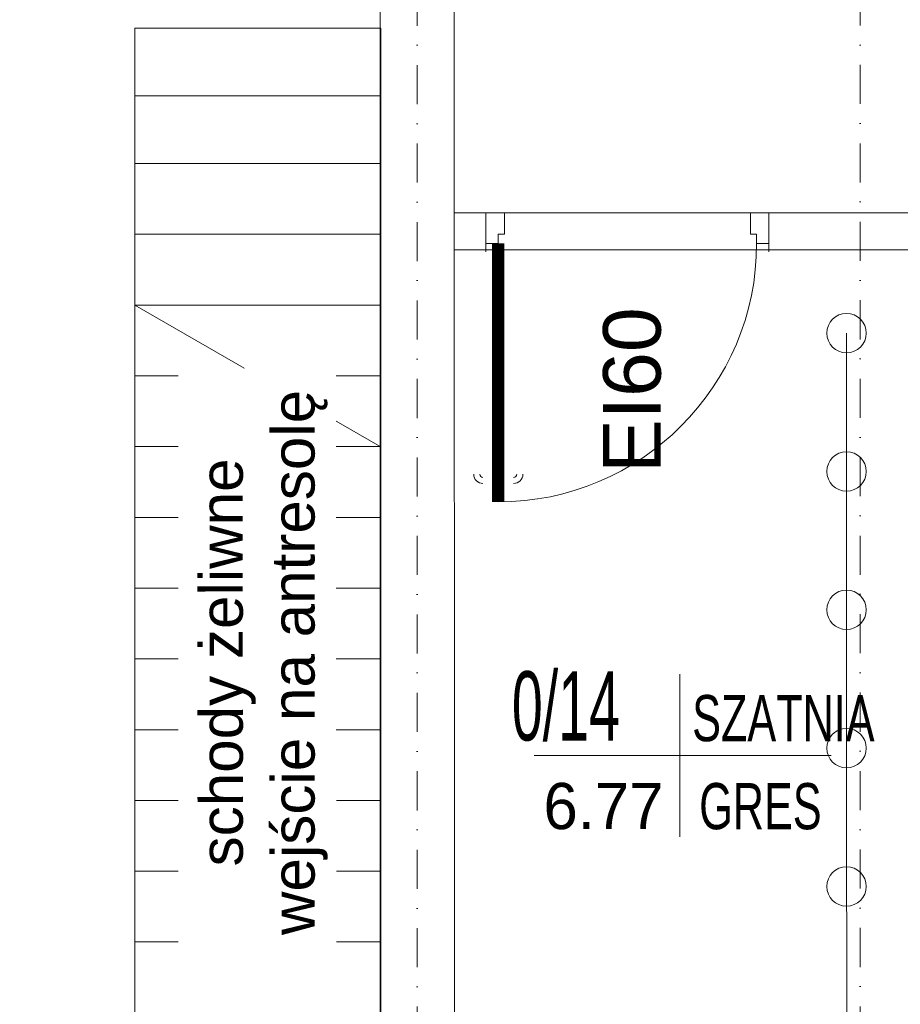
# Model space of a CAD drawing. Header units: centimetres. Extents: x -122 to 72759, y 3298 to 43172.
# Tile 89 of 243: x 36275 to 36561, y 11900 to 12220. Entities that reach past the tile are written whole.
import ezdxf
from ezdxf.enums import TextEntityAlignment as Align

# ---------------------------------------------------------------- set-up
doc = ezdxf.new("R2010")
doc.units = ezdxf.units.CM
doc.header["$MEASUREMENT"] = 0
doc.linetypes.add('DASHDOT', pattern=[25.4, 12.7, -6.35, 0, -6.35])
for name, color, linetype, lineweight in [('0-LINIA CIENKA', 7, 'Continuous', 5), ('0-OSIE', 7, 'DASHDOT', 5), ('1-sciany projektowane', 7, 'Continuous', 5), ('_ nowe meble', 7, 'Continuous', 5), ('_ ściany konstrukcyjne', 7, 'Continuous', 5), ('A_drzwi', 252, 'Continuous', 5), ('A_sciany dzialowe', 7, 'Continuous', 5), ('meble', 7, 'Continuous', 5), ('METKI MIESZKAŃ', 7, 'Continuous', 5), ('wymiarowanie', 7, 'Continuous', 5), ('ZZZ_Xref', 7, 'Continuous', 5)]:
    doc.layers.add(name, color=color, linetype=linetype, lineweight=lineweight)
doc.styles.get("Standard").update_dxf_attribs({"font": 'ARIAL.TTF'})
doc.styles.add('tabelka', font='swz721lc.ttf')

# ---------------------------------------------------------------- blocks, each defined once
blk = doc.blocks.new('G$CA1DC9C89')
at = {"layer": '0-LINIA CIENKA', "lineweight": 5}
blk.add_lwpolyline([(1897.55, 1503.01), (1897.62, 1126.95)], dxfattribs=at)
for centre in [(1897.55, 1503.01), (1897.55, 1458.05), (1897.56, 1413.1), (1897.57, 1368.14), (1897.58, 1323.18)]:
    blk.add_circle(centre, 6.41, dxfattribs=at)
at = {"layer": '0-OSIE', "lineweight": 5}
for points in [[(1758.02, 2227.61), (1758.02, 1042.87)], [(1901.96, 2227.68), (1901.96, -10.39)]]:
    blk.add_lwpolyline(points, dxfattribs=at)
at = {"layer": '1-sciany projektowane', "lineweight": 5}
for points in [[(1780.34, 1542.14), (1780.34, 1529.46)], [(1872.34, 1542.14), (1872.34, 1529.46)]]:
    blk.add_lwpolyline(points, dxfattribs=at)
at = {"layer": '_ nowe meble', "lineweight": 5}
for points in [[(1746.18, 1602.13), (1666.18, 1602.13), (1666.18, 1580.13), (1746.18, 1580.13), (1746.18, 1602.13)], [(1746.18, 1580.13), (1666.18, 1580.13), (1666.18, 1558.13), (1746.18, 1558.13), (1746.18, 1580.13)], [(1746.18, 1558.13), (1666.18, 1558.13), (1666.18, 1535.13), (1746.18, 1535.13), (1746.18, 1558.13)], [(1746.18, 1535.13), (1666.18, 1535.13), (1666.18, 1512.13), (1746.18, 1512.13), (1746.18, 1535.13)]]:
    blk.add_lwpolyline(points, dxfattribs=at)
at = {"layer": '_ nowe meble', "lineweight": 5, "ltscale": 0.5}
for points in [[(1666.18, 1512.13), (1745.97, 1466.13)], [(1745.97, 1489.13), (1706.18, 1489.13)]]:
    blk.add_lwpolyline(points, dxfattribs=at)
at = {"layer": '_ ściany konstrukcyjne', "lineweight": 5}
for points in [[(1745.97, 892.87), (1745.97, 808.68), (81.01, 808.68), (81.01, 1764.12), (1745.97, 1764.12), (1745.97, 1042.87)], [(1745.97, 1764.12), (1746.09, 1126.65)], [(1769.97, 1764.12), (1770.09, 1132.2)], [(1770.02, 1542.1), (2191.99, 1542.13)], [(1770.02, 1530.1), (1928.41, 1530.13)]]:
    blk.add_lwpolyline(points, dxfattribs=at)
at = {"layer": 'A_drzwi', "lineweight": 5}
for points in [[(1786.34, 1535.14), (1784.34, 1535.14), (1784.34, 1532.14), (1780.34, 1532.14), (1780.34, 1532.14), (1780.34, 1532.14), (1780.34, 1542.14), (1780.34, 1542.14), (1780.34, 1542.14), (1786.34, 1542.14)], [(1866.34, 1535.14), (1868.34, 1535.14), (1868.34, 1532.14), (1872.34, 1532.14), (1872.34, 1532.14), (1872.34, 1532.14), (1872.34, 1542.14), (1872.34, 1542.14), (1872.34, 1542.14), (1866.34, 1542.14)]]:
    blk.add_lwpolyline(points, close=True, dxfattribs=at)
at = {"layer": 'A_drzwi', "lineweight": 5, "const_width": 4}
blk.add_lwpolyline([(1784.34, 1532.14), (1784.34, 1448.14)], dxfattribs=at)
at = {"layer": 'A_drzwi', "lineweight": 5}
for centre, radius, start, end in [((1779.34, 1457.14), 3, 180.0101, 270.0101), ((1779.34, 1457.14), 1, 180.0101, 270.0101), ((1789.34, 1457.14), 3, 270.0101, 0.0101), ((1789.34, 1457.14), 1, 270.0101, 0.0101)]:
    blk.add_arc(centre, radius, start, end, dxfattribs=at)
at = {"layer": 'A_sciany dzialowe', "lineweight": 5}
for p, q in [((1780.34, 1541.14), (1780.34, 1533.14)), ((1872.34, 1541.14), (1872.34, 1533.14))]:
    blk.add_line(p, q, dxfattribs=at)
at = {"layer": 'meble', "lineweight": 5}
for points in [[(1746.18, 1512.13), (1666.18, 1512.13), (1666.18, 1489.13), (1746.18, 1489.13), (1746.18, 1512.13)], [(1746.18, 1489.13), (1666.18, 1489.13), (1666.18, 1466.13), (1746.18, 1466.13), (1746.18, 1489.13)], [(1746.18, 1466.13), (1666.18, 1466.13), (1666.18, 1443.13), (1746.18, 1443.13), (1746.18, 1466.13)], [(1746.18, 1443.13), (1666.18, 1443.13), (1666.18, 1420.13), (1746.18, 1420.13), (1746.18, 1443.13)], [(1746.18, 1420.13), (1666.18, 1420.13), (1666.18, 1397.13), (1746.18, 1397.13), (1746.18, 1420.13)], [(1746.18, 1397.13), (1666.18, 1397.13), (1666.18, 1374.13), (1746.18, 1374.13), (1746.18, 1397.13)], [(1746.18, 1374.13), (1666.18, 1374.13), (1666.18, 1351.13), (1746.18, 1351.13), (1746.18, 1374.13)], [(1746.18, 1351.13), (1666.18, 1351.13), (1666.18, 1328.13), (1746.18, 1328.13), (1746.18, 1351.13)], [(1746.18, 1328.13), (1666.18, 1328.13), (1666.18, 1305.13), (1746.18, 1305.13), (1746.18, 1328.13)], [(1746.18, 1305.13), (1666.18, 1305.13), (1666.18, 1282.13), (1746.18, 1282.13), (1746.18, 1305.13)]]:
    blk.add_lwpolyline(points, dxfattribs=at)
at = {"layer": 'METKI MIESZKAŃ', "lineweight": 5}
blk.add_line((1843.34, 1392.13), (1843.32, 1339.35), dxfattribs=at)
blk.add_lwpolyline([(1795.98, 1365.77), (1892.6, 1365.72)], dxfattribs=at)
at = {"layer": '_ nowe meble', "lineweight": 5, "insert": (1827.91, 1484.46), "char_height": 18.75, "attachment_point": 5, "rotation": 89.9991, "bg_fill": 3, "box_fill_scale": 1.1, "bg_fill_color": 256, "bg_fill_true_color": 13158600, "bg_fill_transparency": 0}
blk.add_mtext('\\A1;EI60', dxfattribs=at)
at = {"layer": 'METKI MIESZKAŃ', "lineweight": 5, "ltscale": 0.5, "style": 'tabelka'}
for s, height, width, p in [('0/14', 22.5, 0.6, (1788.75, 1370.61)), ('SZATNIA', 15, 0.7, (1847.38, 1370.39)), ('GRES', 15, 0.7, (1849.66, 1341.78))]:
    blk.add_text(s, height=height, rotation=359.9707, dxfattribs=dict(at, width=width)).set_placement(p)
blk.add_text('6.77', height=15, rotation=359.9707, dxfattribs=at).set_placement((1838.07, 1341.8), align=Align.RIGHT)
at = {"layer": 'A_drzwi', "lineweight": 5, "ltscale": 0.2}
blk.add_arc((1784.34, 1532.14), 84, 270, 0, dxfattribs=at)
at = {"layer": 'wymiarowanie', "lineweight": 5, "insert": (1708.08, 1395.98), "char_height": 14, "attachment_point": 5, "rotation": 90.0097, "bg_fill": 2}
blk.add_mtext('\\A1;schody żeliwne \\Pwejście na antresolę', dxfattribs=at)

msp = doc.modelspace()

# ---------------------------------------------------------------- block references
at = {"layer": 'ZZZ_Xref'}
msp.add_blockref('G$CA1DC9C89', (34646.15529, 10615.38849), dxfattribs=at)

doc.saveas('drawing.dxf')
